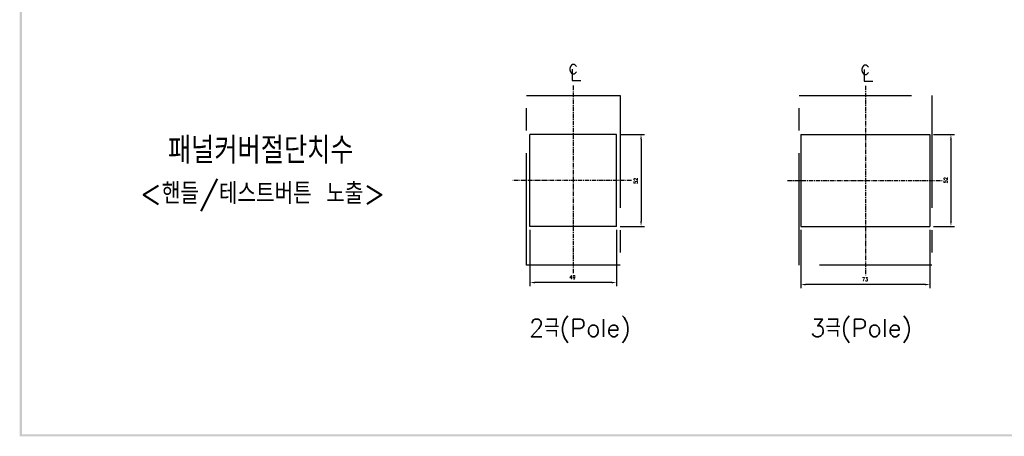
# Model space of a CAD drawing. Extents: x -194 to 1048, y -1928 to 566.
# Tile 1 of 5: x 49 to 606, y -138 to 98. Entities that reach past the tile are written whole.
import ezdxf

# ---------------------------------------------------------------- set-up
doc = ezdxf.new("R2010")
doc.units = 0
doc.header["$MEASUREMENT"] = 0
doc.linetypes.add('CENTER', pattern=[2, 1.25, -0.25, 0.25, -0.25])
doc.linetypes.add('PHANTOMX2', pattern=[127, 63.5, -12.7, 12.7, -12.7, 12.7, -12.7])
for name, color, linetype in [('cen', 1, 'CENTER'), ('di', 3, 'CONTINUOUS'), ('DIM', 3, 'CONTINUOUS'), ('dwg', 7, 'CONTINUOUS'), ('NOTE', 4, 'CONTINUOUS'), ('ph', 6, 'PHANTOMX2')]:
    doc.layers.add(name, color=color, linetype=linetype)
doc.styles.add('K25', font='TXT', dxfattribs={"width": 0.9, "height": 2.5, "bigfont": 'TBHAN'})
doc.styles.add('KIM', font='ROMANS.shx', dxfattribs={"height": 5, "bigfont": 'GSG1.shx'})
doc.styles.get("Standard").update_dxf_attribs({"font": 'romans.shx', "height": 2, "bigfont": 'hgs.shx'})
doc.dimstyles.new('STANDARD$0', dxfattribs={"dimtxt": 5, "dimasz": 5, "dimexe": 1, "dimexo": 2, "dimgap": 2, "dimtad": 1, "dimdec": 4, "dimzin": 12, "dimdsep": 46, "dimtxsty": 'KIM', "dimcen": -1, "dimdle": 0.1, "dimadec": 0, "dimazin": 0, "dimtfac": 1, "dimtdec": 4, "dimtmove": 0, "dimatfit": 3, "dimfxl": 0, "dimtolj": 1, "dimtzin": 0, "dimarcsym": 0})

# ---------------------------------------------------------------- blocks, each defined once
blk = doc.blocks.new('*D609')
at = {"layer": 'di'}
for p, q in [((337.42, -21.37), (337.42, -53.18)), ((386.42, -21.37), (386.42, -53.18)), ((383.62, -51.18), (340.22, -51.18))]:
    blk.add_line(p, q, dxfattribs=at)
for points in [[(340.22, -50.72), (340.22, -51.65), (337.42, -51.18)], [(383.62, -50.72), (383.62, -51.65), (386.42, -51.18)]]:
    blk.add_solid(points, dxfattribs=at)
at = {"layer": 'di', "insert": (361.52, -48.18), "char_height": 2, "attachment_point": 5}
blk.add_mtext('\\A1;49', dxfattribs=at)
blk = doc.blocks.new('*D610')
at = {"layer": 'di'}
for p, q in [((388.42, 32.63), (402.24, 32.63)), ((400.24, 29.83), (400.24, -16.57)), ((388.42, -19.37), (402.24, -19.37))]:
    blk.add_line(p, q, dxfattribs=at)
for points in [[(399.77, 29.83), (400.71, 29.83), (400.24, 32.63)], [(399.77, -16.57), (400.71, -16.57), (400.24, -19.37)]]:
    blk.add_solid(points, dxfattribs=at)
at = {"layer": 'di', "insert": (397.24, 6.35), "char_height": 2, "attachment_point": 5, "rotation": 90}
blk.add_mtext('\\A1;52', dxfattribs=at)
blk = doc.blocks.new('*D589')
at = {"layer": 'di'}
for p, q in [((565.57, 32.63), (577.46, 32.63)), ((575.46, 29.83), (575.46, -16.57)), ((565.57, -19.37), (577.46, -19.37))]:
    blk.add_line(p, q, dxfattribs=at)
for points in [[(575, 29.83), (575.93, 29.83), (575.46, 32.63)], [(575, -16.57), (575.93, -16.57), (575.46, -19.37)]]:
    blk.add_solid(points, dxfattribs=at)
at = {"layer": 'di', "insert": (572.46, 6.73), "char_height": 2, "attachment_point": 5, "rotation": 90}
blk.add_mtext('\\A1;52', dxfattribs=at)
blk = doc.blocks.new('*D612')
at = {"layer": 'di'}
for p, q in [((490.57, -21.37), (490.57, -54.33)), ((563.57, -21.37), (563.57, -54.33)), ((560.77, -52.33), (493.37, -52.33))]:
    blk.add_line(p, q, dxfattribs=at)
for points in [[(493.37, -51.86), (493.37, -52.79), (490.57, -52.33)], [(560.77, -51.86), (560.77, -52.79), (563.57, -52.33)]]:
    blk.add_solid(points, dxfattribs=at)
at = {"layer": 'di', "insert": (526.88, -49.33), "char_height": 2, "attachment_point": 5}
blk.add_mtext('\\A1;73', dxfattribs=at)

msp = doc.modelspace()

# ---------------------------------------------------------------- linework, layer by layer
at = {"layer": 'cen', "ltscale": 2}
for p, q in [((361.922, 60.411), (361.922, -45.876)), ((527.072, 60.168), (527.072, -46.999)), ((394.92, 6.628), (327.751, 6.628)), ((483.097, 6.628), (571.048, 6.628))]:
    msp.add_line(p, q, dxfattribs=at)
at = {"layer": 'dwg', "color": 7}
for p, q in [((386.422, 32.628), (337.422, 32.628)), ((337.422, -19.372), (337.422, 32.628)), ((386.422, -19.372), (386.422, 32.628)), ((490.572, 32.628), (563.572, 32.628)), ((490.572, 32.628), (490.572, -19.372)), ((563.572, 32.628), (563.572, -19.372)), ((386.422, -19.372), (337.422, -19.372)), ((490.572, -19.372), (563.572, -19.372))]:
    msp.add_line(p, q, dxfattribs=at)
at = {"layer": 'dwg'}
for points in [[(48.902, -138.225), (50.121, -137.616), (48.902, 561.64), (50.121, 560.42)], [(1043.831, -138.225), (1042.612, -137.006), (48.902, -138.225), (50.121, -137.006)]]:
    msp.add_trace(points, dxfattribs=at)
at = {"layer": 'NOTE'}
for p, q in [((361.282, 69.627), (361.282, 63.107)), ((526.433, 69.384), (526.433, 62.864)), ((361.282, 63.107), (366.239, 63.107)), ((526.433, 62.864), (531.389, 62.864))]:
    msp.add_line(p, q, dxfattribs=at)
at = {"layer": 'ph'}
for p, q in [((489.572, 54.628), (564.572, 54.628)), ((489.572, -41.372), (489.572, 54.628)), ((564.572, 54.628), (564.572, -41.372)), ((564.572, -41.372), (489.572, -41.372))]:
    msp.add_line(p, q, dxfattribs=at)
msp.add_lwpolyline([(388.422, -41.372), (335.422, -41.372), (335.422, 54.628), (388.422, 54.628)], close=True, dxfattribs=at)

# ---------------------------------------------------------------- texts
at = {"layer": 'di', "attachment_point": 1}
for s, insert, char_height, width in [('{\\Fromans,hgs|c129;패널커버절단치수}', (132.738, 31.149), 15, 177.9211), ('{\\Fromans,hgs|c129;2극(Pole)}', (336.887, -71.882), 10, 116.39597), ('{\\Fromans,hgs|c129;3극(Pole)}', (495.914, -71.882), 10, 116.39597)]:
    msp.add_mtext(s, dxfattribs=dict(at, insert=insert, char_height=char_height, width=width))
at = {"layer": 'DIM', "insert": (116.912, 5.246), "char_height": 12, "width": 207.68749, "attachment_point": 1}
msp.add_mtext('\\pt156;<핸들/테스트버튼 노출>', dxfattribs=at)
at = {"layer": 'NOTE', "style": 'K25', "width": 0.9}
for p in [(359.066, 66.857), (524.217, 66.614)]:
    msp.add_text('c', height=7.925, dxfattribs=at).set_placement(p)

# ---------------------------------------------------------------- dimensions: what is measured, and where the dimension line sits
at = {"layer": 'di'}
for base, p1, p2, picture, middle in [((400.239, -19.372), (386.422, 32.628), (386.422, -19.372), '*D610', (400.239, 6.353)), ((575.464, -19.372), (563.572, 32.628), (563.572, -19.372), '*D589', (575.464, 6.735))]:
    dim = msp.add_linear_dim(base=base, p1=p1, p2=p2, angle=90, dimstyle='STANDARD$0', override={"dimtxt": 3, "dimasz": 2.8, "dimexe": 2, "dimdec": 2, "dimzin": 8, "dimtxsty": 'Standard', "dimcen": 0, "dimclrd": 256, "dimclre": 256, "dimclrt": 256, "dimadec": 2, "dimazin": 2, "dimtfac": 0.6, "dimtdec": 2, "dimtzin": 8, "dimlwd": 65535, "dimlwe": 65535, "dimarcsym": 1}, dxfattribs=at)
    dim.commit()
    dim.dimension.update_dxf_attribs({"geometry": picture, "text_midpoint": middle, "dimtype": 160})
for base, p1, p2, picture, middle in [((337.422, -51.184), (386.422, -19.372), (337.422, -19.372), '*D609', (361.516, -51.184)), ((490.572, -52.326), (563.572, -19.372), (490.572, -19.372), '*D612', (526.881, -52.326))]:
    dim = msp.add_linear_dim(base=base, p1=p1, p2=p2, dimstyle='STANDARD$0', override={"dimtxt": 3, "dimasz": 2.8, "dimexe": 2, "dimdec": 2, "dimzin": 8, "dimtxsty": 'Standard', "dimcen": 0, "dimclrd": 256, "dimclre": 256, "dimclrt": 256, "dimadec": 2, "dimazin": 2, "dimtfac": 0.6, "dimtdec": 2, "dimtzin": 8, "dimlwd": 65535, "dimlwe": 65535, "dimarcsym": 1}, dxfattribs=at)
    dim.commit()
    dim.dimension.update_dxf_attribs({"geometry": picture, "text_midpoint": middle, "dimtype": 160})

doc.saveas('drawing.dxf')
